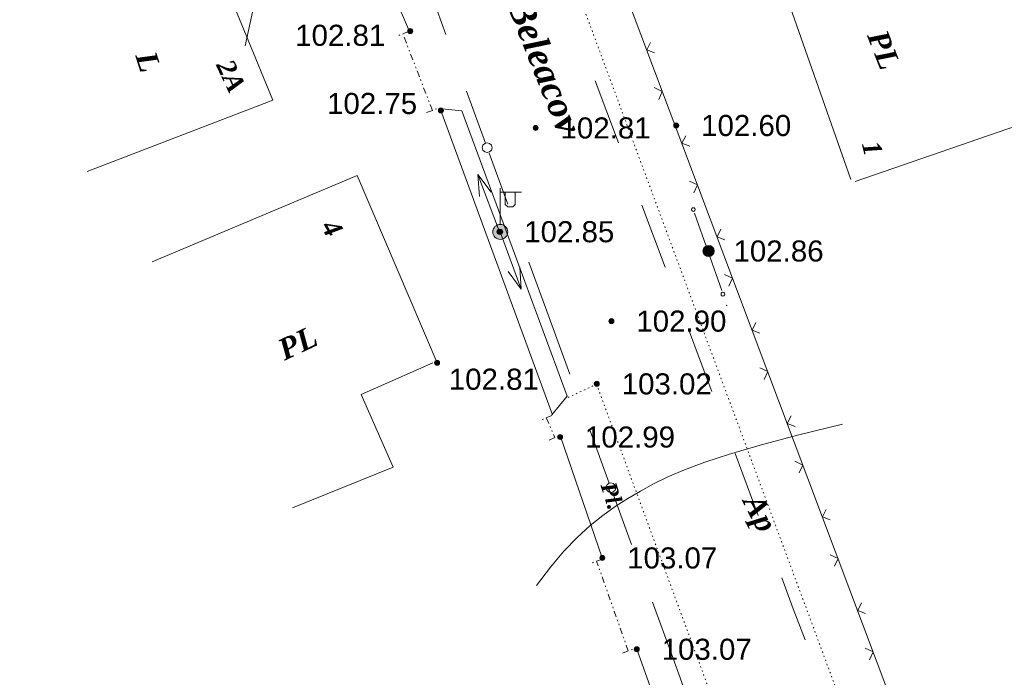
# Model space of a CAD drawing. Header units: millimetres. Extents: x 9396 to 25236, y 15106 to 31102.
# Tile 220 of 256: x 11822 to 11901, y 16405 to 16457. Entities that reach past the tile are written whole.
import ezdxf
from ezdxf.enums import TextEntityAlignment as Align

# ---------------------------------------------------------------- set-up
doc = ezdxf.new("R2010")
doc.units = ezdxf.units.MM
for name, pattern in [('DIVIDE', [1.25, 0.5, -0.25, 0, -0.25, 0, -0.25]), ('DOT', [0.25, 0, -0.25]), ('HIDDEN', [0.375, 0.25, -0.125])]:
    doc.linetypes.add(name, pattern=pattern)
for name, color, linetype, lineweight, true_color in [('1001010', 7, 'Continuous', 9, 0x000000), ('10010110', 7, 'Continuous', 20, 0xa25100), ('1060000', 7, 'Continuous', 9, 0x000000), ('1070000', 7, 'DOT', 9, 0x000000), ('2030003', 7, 'Continuous', 9, 0x000000), ('2030012', 7, 'Continuous', 9, 0x000000), ('21100200', 7, 'HIDDEN', 0, 0x800080), ('3000105', 7, 'DIVIDE', 9, 0x000000), ('3000113', 7, 'Continuous', 9, 0x000000), ('3000260', 7, 'Continuous', 9, 0x000000), ('5010210', 7, 'Continuous', 20, 0x008000), ('6011210', 1, 'Continuous', 9, 0xff0000), ('9010110', 7, 'Continuous', 9, 0x000000), ('9010120', 7, 'Continuous', 20, 0x000000)]:
    doc.layers.add(name, color=color, linetype=linetype, lineweight=lineweight, true_color=true_color)
doc.styles.add('1', font='timesbi.ttf', dxfattribs={"height": 0.00127})
doc.styles.add('10', font='timesbi.ttf', dxfattribs={"height": 0.001481})
doc.styles.add('2', font='timesbi.ttf', dxfattribs={"height": 0.001693})
doc.styles.add('3', font='timesbi.ttf', dxfattribs={"height": 0.001693})
doc.styles.add('9', font='timesbi.ttf', dxfattribs={"height": 0.001693})
doc.styles.add('F2', font='arial.ttf', dxfattribs={"height": 0.001693})

# ---------------------------------------------------------------- blocks, each defined once
blk = doc.blocks.new('SYMBOL21100200')
at = {"true_color": 0x800080}
h = blk.add_hatch(color=216, dxfattribs=at)
edge = h.paths.add_edge_path()
edge.add_arc((0, 0), 0.1, 0, 360)
at = {"color": 216, "linetype": 'Continuous', "lineweight": 0, "true_color": 0x800080}
blk.add_circle((0, 0), 0.1, dxfattribs=at)
blk = doc.blocks.new('SYMBOL2030003')
at = {"true_color": 0xffffff}
h = blk.add_hatch(color=7, dxfattribs=at)
edge = h.paths.add_edge_path()
edge.add_arc((0, 0), 0.3, 0, 360)
at = {"true_color": 0x000000}
h = blk.add_hatch(color=18, dxfattribs=at)
edge = h.paths.add_edge_path()
edge.add_arc((0, 0), 0.1, 0, 360)
at = {"color": 18, "linetype": 'Continuous', "lineweight": 0, "true_color": 0x000000, "flags": 128}
for points in [[(0, 0.3), (0, 1.75)], [(0, 1.6), (0.85, 1.6)], [(0.2, 1.6), (0.2, 1.1), (0.3, 1), (0.5, 1), (0.6, 1.1), (0.6, 1.6)]]:
    blk.add_lwpolyline(points, dxfattribs=at)
at = {"color": 18, "linetype": 'Continuous', "lineweight": 0, "true_color": 0x000000}
for radius in [0.3, 0.1]:
    blk.add_circle((0, 0), radius, dxfattribs=at)
blk = doc.blocks.new('SYMBOL2030012')
at = {"true_color": 0xffffff}
h = blk.add_hatch(color=7, dxfattribs=at)
edge = h.paths.add_edge_path()
edge.add_arc((0, 0), 0.225, 0, 360)
at = {"true_color": 0x000000}
h = blk.add_hatch(color=18, dxfattribs=at)
edge = h.paths.add_edge_path()
edge.add_arc((0, 0), 0.05, 0, 360)
at = {"color": 18, "linetype": 'Continuous', "lineweight": 0, "true_color": 0x000000}
for radius in [0.225, 0.05]:
    blk.add_circle((0, 0), radius, dxfattribs=at)

msp = doc.modelspace()

# ---------------------------------------------------------------- linework, layer by layer
at = {"layer": '1001010', "color": 253}
msp.add_line((11904.292, 16449.724, 36.084), (11889.206, 16444.498, 36.084), dxfattribs=at)
for points in [[(11888.867, 16444.664, 36.084), (11883.632, 16459.551, 36.084), (11898.888, 16465.118, 36.084)], [(11822.127, 16460.187, 79.672), (11831.886, 16464.095, 79.672), (11833.939, 16459.588, 79.672), (11838.225, 16461.349, 79.672), (11842.449, 16451.036, 79.672), (11827.531, 16445.302, 79.672)], [(11855.64, 16429.942, 44.332), (11849.219, 16444.987, 2.868), (11832.775, 16438.052, 2.868)], [(11844.035, 16418.283, 44.332), (11852.11, 16421.556, 44.332), (11849.532, 16427.395, 44.332), (11855.301, 16429.939, 44.332)]]:
    msp.add_polyline3d(points, dxfattribs=at)
at = {"layer": '10010110'}
for points in [[(11841.227, 16459.986, 73.96), (11840.223, 16455.405, 84.558)], [(11863.61, 16412.045, 167.406), (11864.74, 16413.534, 176.13), (11865.829, 16414.817, 179.831), (11866.887, 16415.919, 179.362), (11867.92, 16416.868, 175.576), (11868.938, 16417.688, 169.328), (11869.947, 16418.407, 161.469), (11870.957, 16419.049, 152.853), (11871.975, 16419.642, 144.334), (11873.022, 16420.209, 136.473), (11874.173, 16420.77, 128.671), (11875.516, 16421.343, 120.034), (11877.139, 16421.946, 109.671), (11879.13, 16422.598, 96.69), (11881.577, 16423.315, 80.199), (11884.568, 16424.116, 59.307), (11888.192, 16425.019, 33.121)]]:
    msp.add_polyline3d(points, dxfattribs=at)
at = {"layer": '1060000', "color": 253}
msp.add_polyline3d([(11855.79, 16450.364, 59.109), (11857.636, 16450.188, 59.109), (11866.072, 16427.251, 59.109), (11864.842, 16425.757, 59.109)], dxfattribs=at)
at = {"layer": '1070000', "color": 253}
for points in [[(11907.588, 16369.826, 28.713), (11902.085, 16372.009, 78.298), (11896.586, 16379.74, 78.298), (11860.778, 16476.315, 78.298)], [(11866.16, 16427.163, 38.97), (11868.445, 16428.217, 59.109), (11878.639, 16400.535, 59.109), (11875.036, 16397.898, 59.109)]]:
    msp.add_polyline3d(points, dxfattribs=at)
at = {"layer": '3000105', "color": 253}
for p, q in [((11853.357, 16456.542, 94.209), (11852.33, 16456.146, 94.209)), ((11855.263, 16450.21, 32.828), (11852.89, 16456.362, 155.59)), ((11854.796, 16450.03, 94.209), (11855.823, 16450.426, 94.209)), ((11864.86, 16425.718, 25.275), (11863.854, 16425.271, 25.275)), ((11864.403, 16425.515, 25.275), (11865.106, 16423.933, 25.275)), ((11864.649, 16423.73, 25.275), (11865.654, 16424.177, 25.275)), ((11868.917, 16414.169, 201.817), (11867.88, 16413.803, 201.817)), ((11870.994, 16406.796, 201.817), (11868.445, 16414.003, 201.817)), ((11870.522, 16406.63, 201.817), (11871.559, 16406.996, 201.817))]:
    msp.add_line(p, q, dxfattribs=at)
at = {"layer": '3000113', "color": 253}
for p, q in [((11853.417, 16456.537, 32.585), (11846.651, 16472.686, 57.483)), ((11864.907, 16425.77, 100.909), (11855.945, 16450.208, 100.909)), ((11868.905, 16414.266, 171.584), (11865.545, 16424.021, 100.909)), ((11873.048, 16403.114, 186.796), (11871.672, 16406.93, 136.247))]:
    msp.add_line(p, q, dxfattribs=at)
at = {"layer": '3000260', "color": 253}
msp.add_line((11865.255, 16474.252, 9.01), (11892.207, 16402.609, 31.518), dxfattribs=at)
for points in [[(11872.781, 16455.677, 20.264), (11872.471, 16455.067, 20.264), (11873.091, 16454.827, 20.264)], [(11873.081, 16452.037, 20.264), (11873.721, 16451.737, 20.264), (11873.431, 16451.097, 20.264)], [(11875.601, 16448.167, 20.264), (11875.291, 16447.567, 20.264), (11875.921, 16447.327, 20.264)], [(11875.901, 16444.537, 20.264), (11876.551, 16444.237, 20.264), (11876.251, 16443.597, 20.264)], [(11878.421, 16440.667, 20.264), (11878.121, 16440.067, 20.264), (11878.741, 16439.827, 20.264)], [(11878.721, 16437.037, 20.264), (11879.371, 16436.737, 20.264), (11879.071, 16436.097, 20.264)], [(11881.241, 16433.167, 20.264), (11880.941, 16432.557, 20.264), (11881.561, 16432.327, 20.264)], [(11881.541, 16429.537, 20.264), (11882.191, 16429.227, 20.264), (11881.901, 16428.597, 20.264)], [(11884.071, 16425.667, 20.264), (11883.761, 16425.057, 20.264), (11884.381, 16424.827, 20.264)], [(11884.371, 16422.037, 20.264), (11885.011, 16421.727, 20.264), (11884.721, 16421.097, 20.264)], [(11886.891, 16418.167, 20.264), (11886.581, 16417.557, 20.264), (11887.211, 16417.317, 20.264)], [(11887.191, 16414.527, 20.264), (11887.841, 16414.227, 20.264), (11887.541, 16413.597, 20.264)], [(11889.711, 16410.667, 20.264), (11889.411, 16410.057, 20.264), (11890.031, 16409.817, 20.264)], [(11890.011, 16407.027, 20.264), (11890.661, 16406.727, 20.264), (11890.361, 16406.087, 20.264)]]:
    msp.add_polyline3d(points, dxfattribs=at)
at = {"layer": '5010210'}
for p, q in [((11868.341, 16452.587, 112.33), (11869.271, 16450.087, 112.33)), ((11869.271, 16450.087, 112.33), (11870.211, 16447.597, 112.33)), ((11873.951, 16437.617, 112.33), (11872.081, 16442.607, 112.33)), ((11875.821, 16432.627, 112.33), (11876.761, 16430.137, 112.33)), ((11876.761, 16430.137, 112.33), (11877.691, 16427.637, 112.33)), ((11881.431, 16417.667, 112.33), (11879.561, 16422.657, 112.33)), ((11883.311, 16412.677, 112.33), (11884.241, 16410.177, 112.33)), ((11884.241, 16410.177, 112.33), (11885.181, 16407.687, 112.33))]:
    msp.add_line(p, q, dxfattribs=at)
at = {"layer": '6011210'}
for p, q in [((11860.638, 16440.467, 33.325), (11858.907, 16445.051, 33.325)), ((11860.712, 16440.455, 25.275), (11862.4, 16435.855, 25.275))]:
    msp.add_line(p, q, dxfattribs=at)
for points in [[(11859.04, 16443.284, 33.325), (11858.907, 16445.051, 33.325), (11858.907, 16445.051, 33.325), (11859.975, 16443.637, 33.325)], [(11862.283, 16437.623, 25.275), (11862.4, 16435.855, 25.275), (11862.4, 16435.855, 25.275), (11861.345, 16437.279, 25.275)]]:
    msp.add_polyline3d(points, dxfattribs=at)
at = {"layer": '9010110', "color": 253}
for q in [(11876.311, 16441.963, 2.868), (11878.491, 16435.733, 2.868)]:
    msp.add_line((11877.409, 16438.851, 2.868), q, dxfattribs=at)
for points in [[(11876.361, 16442.246, 2.868), (11876.341, 16442.321, 2.868), (11876.286, 16442.376, 2.868), (11876.211, 16442.396, 2.868), (11876.136, 16442.376, 2.868), (11876.081, 16442.321, 2.868), (11876.061, 16442.246, 2.868), (11876.081, 16442.171, 2.868), (11876.136, 16442.116, 2.868), (11876.211, 16442.096, 2.868), (11876.286, 16442.116, 2.868), (11876.341, 16442.171, 2.868), (11876.361, 16442.246, 2.868)], [(11878.739, 16435.45, 2.868), (11878.719, 16435.525, 2.868), (11878.664, 16435.58, 2.868), (11878.589, 16435.6, 2.868), (11878.514, 16435.58, 2.868), (11878.459, 16435.525, 2.868), (11878.439, 16435.45, 2.868), (11878.459, 16435.375, 2.868), (11878.514, 16435.32, 2.868), (11878.589, 16435.3, 2.868), (11878.664, 16435.32, 2.868), (11878.719, 16435.375, 2.868), (11878.739, 16435.45, 2.868)]]:
    msp.add_polyline3d(points, close=True, dxfattribs=at)
at = {"layer": '9010110'}
msp.add_point((11878.903, 16434.545, 2.868), dxfattribs=at)
at = {"layer": '9010120', "color": 253}
for p, q in [((11856.351, 16456.317, 10.933), (11854.691, 16460.867, 10.933)), ((11858.011, 16451.767, 10.933), (11859.531, 16447.577, 10.933)), ((11859.831, 16446.767, 10.933), (11861.321, 16442.667, 10.933)), ((11864.631, 16433.567, 10.933), (11863.011, 16438.027, 10.933)), ((11866.291, 16429.017, 10.933), (11864.631, 16433.567, 10.933)), ((11867.941, 16424.467, 10.933), (11869.461, 16420.277, 10.933)), ((11869.761, 16419.457, 10.933), (11871.251, 16415.357, 10.933)), ((11874.571, 16406.257, 10.933), (11872.941, 16410.717, 10.933)), ((11876.221, 16401.707, 10.933), (11874.571, 16406.257, 10.933))]:
    msp.add_line(p, q, dxfattribs=at)
for points in [[(11859.661, 16446.827, 10.933), (11859.861, 16446.877, 10.933), (11860.001, 16447.017, 10.933), (11860.051, 16447.217, 10.933), (11860.001, 16447.417, 10.933), (11859.861, 16447.557, 10.933), (11859.661, 16447.607, 10.933), (11859.461, 16447.557, 10.933), (11859.321, 16447.417, 10.933), (11859.271, 16447.217, 10.933), (11859.321, 16447.017, 10.933), (11859.461, 16446.877, 10.933), (11859.661, 16446.827, 10.933)], [(11869.601, 16419.517, 10.933), (11869.791, 16419.567, 10.933), (11869.941, 16419.717, 10.933), (11869.991, 16419.907, 10.933), (11869.941, 16420.107, 10.933), (11869.791, 16420.257, 10.933), (11869.601, 16420.307, 10.933), (11869.401, 16420.257, 10.933), (11869.261, 16420.107, 10.933), (11869.201, 16419.907, 10.933), (11869.261, 16419.717, 10.933), (11869.401, 16419.567, 10.933), (11869.601, 16419.517, 10.933)]]:
    msp.add_polyline3d(points, close=True, dxfattribs=at)

# ---------------------------------------------------------------- block references
at = {"layer": '2030003', "color": 253, "xscale": 2, "yscale": 2, "zscale": 2}
msp.add_blockref('SYMBOL2030003', (11860.712, 16440.455, 30.306), dxfattribs=at)
at = {"layer": '2030012', "color": 253, "xscale": 2, "yscale": 2, "zscale": 2}
msp.add_blockref('SYMBOL2030012', (11877.44, 16438.919, 189.615), dxfattribs=at)
at = {"layer": '21100200', "xscale": 2, "yscale": 2, "zscale": 2}
for p in [(11853.487, 16456.583, 205.618), (11855.945, 16450.208, 205.492), (11863.553, 16448.801, 205.624), (11874.841, 16448.999, 205.21), (11860.638, 16440.467, 205.692), (11877.44, 16438.919, 205.717), (11869.637, 16433.286, 205.807), (11855.64, 16429.942, 205.62), (11868.464, 16428.244, 206.044), (11865.513, 16423.978, 205.981), (11868.905, 16414.266, 206.135), (11871.672, 16406.93, 206.142)]:
    msp.add_blockref('SYMBOL21100200', p, dxfattribs=at)

# ---------------------------------------------------------------- texts
at = {"layer": '1001010', "color": 253, "style": '9'}
for s, rotation, p in [('PL', 291.3, (11890.94, 16456.531, 36.084)), ('L', 287.7, (11832.208, 16454.859, 79.672)), ('PL', 25.3, (11843.028, 16430.865, 23.6))]:
    msp.add_text(s, height=1.693, rotation=rotation, dxfattribs=at).set_placement(p, align=Align.MIDDLE_LEFT)
at = {"layer": '1001010', "color": 1, "true_color": 0xff0000, "style": '10'}
for s, height, rotation, p in [('2A', 1.4813, 295.2, (11838.548, 16454.159, 79.672)), ('1', 1.481, 283.9, (11890.449, 16447.711, 35.584)), ('4', 1.481, 300.5, (11846.928, 16441.245, 9.88))]:
    msp.add_text(s, height=height, rotation=rotation, dxfattribs=at).set_placement(p, align=Align.MIDDLE_LEFT)
at = {"layer": '1070000', "color": 253}
for s, height, rotation, style, p in [('str.Beleacov', 2.02395, 291.7, '2', (11860.694, 16462.777, 23.763)), ('Pl.', 1.2697, 287.5, '1', (11869.36, 16420.298, 49.039))]:
    msp.add_text(s, height=height, rotation=rotation, dxfattribs=dict(at, style=style)).set_placement(p, align=Align.MIDDLE_LEFT)
at = {"layer": '21100200', "color": 253, "style": 'F2'}
for s, p in [('102.81', (11844.247, 16456.243, 109.638)), ('102.75', (11846.805, 16450.768, 63.272)), ('102.81', (11865.553, 16448.801, 205.624)), ('102.60', (11876.841, 16448.999, 205.21)), ('102.85', (11862.638, 16440.467, 205.692)), ('102.86', (11879.44, 16438.919, 205.717)), ('102.90', (11871.637, 16433.286, 205.807)), ('102.81', (11856.58, 16428.622, 42.46)), ('103.02', (11870.464, 16428.244, 206.044)), ('102.99', (11867.513, 16423.978, 205.981)), ('103.07', (11870.905, 16414.266, 206.135)), ('103.07', (11873.672, 16406.93, 206.142))]:
    msp.add_text(s, height=1.693, dxfattribs=at).set_placement(p, align=Align.MIDDLE_LEFT)
at = {"layer": '5010210', "color": 253, "style": '3'}
msp.add_text('Ap', height=1.693, rotation=297.2, dxfattribs=at).set_placement((11880.901, 16419.197, 112.33), align=Align.MIDDLE_LEFT)

doc.saveas('drawing.dxf')
